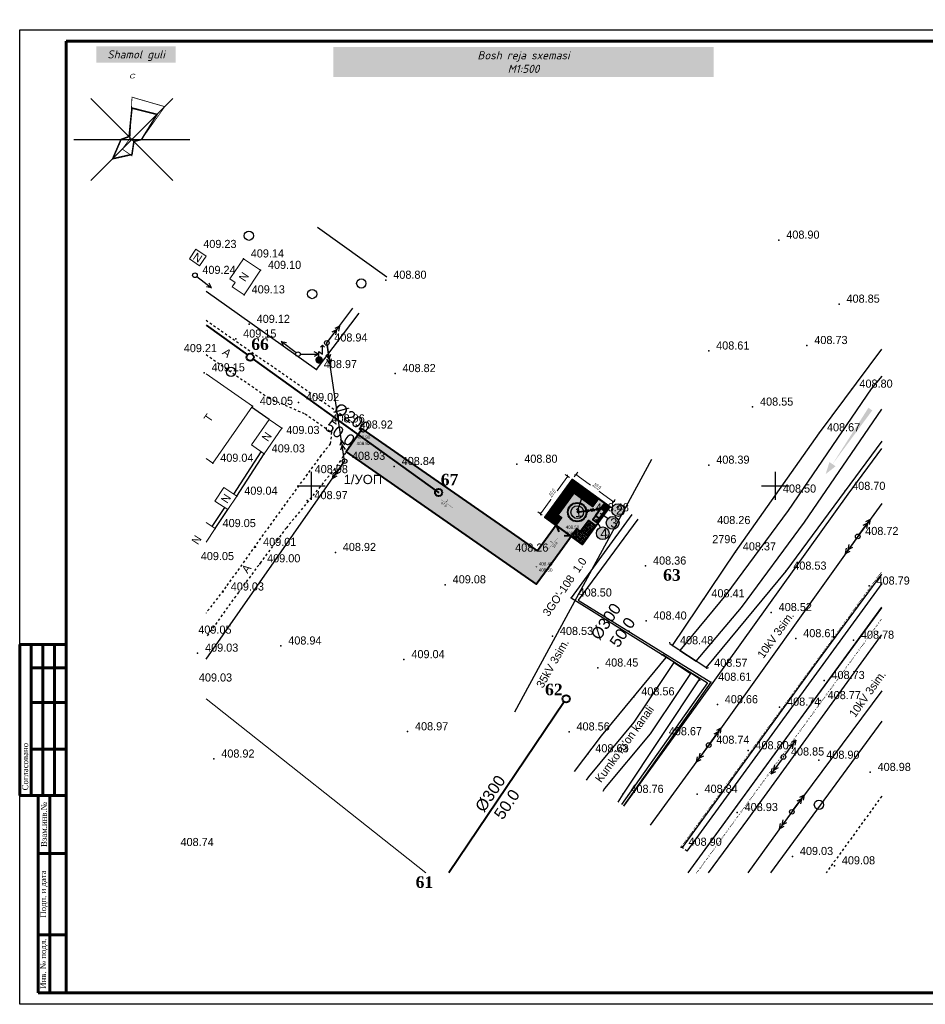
# Model space of a CAD drawing. Header units: inches. Extents: x 681 to 1301, y 5 to 429.
# Tile 1 of 10: x 681 to 1071, y 5 to 429. Entities that reach past the tile are written whole.
import ezdxf
from ezdxf.enums import TextEntityAlignment as Align

# ---------------------------------------------------------------- set-up
doc = ezdxf.new("R2010")
doc.units = ezdxf.units.IN
doc.header["$MEASUREMENT"] = 0
for name, pattern in [('PUNKTIR_3', [3, 1, -1, 1]), ('STRIH_1', [3, 2, -1]), ('Контура низ откосов  Штриховая 0.1-0.5 - - - - - - -', [0.6, 0.1, -0.5])]:
    doc.linetypes.add(name, pattern=pattern)
for name, color, linetype in [('(001) Сетка', 92, 'Continuous'), ('(004) Точки рельефа', 7, 'Continuous'), ('(007) Здания', 7, 'Continuous'), ('(022) Возд. Линии', 7, 'Continuous'), ('(025) Дорога', 7, 'Continuous'), ('(027) Гидрография', 7, 'Continuous'), ('(029) Мосты', 7, 'Continuous'), ('(038) Деревья', 7, 'Continuous'), ('(040) Ограда', 7, 'Continuous'), ('_OTKOS_', 7, 'Continuous'), ('A_ROZA', 7, 'Continuous'), ('GIDRANT UCHUN AYLANA', 7, 'Continuous'), ('kcd_tx', 7, 'Continuous'), ('V_GRADEMARKER', 7, 'Continuous'), ('V_Поверхность2_OPOR-PNT', 7, 'Continuous'), ('газопровод', 30, 'Continuous'), ('Гидрография', 5, 'Continuous'), ('кабель связи', 3, 'Continuous'), ('канализация', 22, 'Continuous'), ('Контуры', 7, 'Continuous'), ('ЛЭП', 7, 'Continuous'), ('ПГ', 7, 'Continuous'), ('Электрика', 7, 'Continuous')]:
    doc.layers.add(name, color=color, linetype=linetype)
doc.layers.add('.', color=7, linetype='Continuous', lineweight=15)
doc.styles.add('BM-431', font='txt')
doc.styles.add('D-431', font='txt')
doc.styles.add('D-432', font='txt')
doc.styles.add('D431', font='txt', dxfattribs={"height": 0.7})
doc.styles.add('ESKD1', font='arial.ttf', dxfattribs={"width": 0.5, "oblique": 15})
doc.styles.add('GOST_R', font='isocpeur.ttf', dxfattribs={"oblique": 15})
doc.styles.add('P-131', font='txt')
doc.styles.get("Standard").update_dxf_attribs({"font": 'arial.ttf'})
doc.styles.add('ГОСТ 250', font='times.ttf', dxfattribs={"height": 250})
doc.styles.add('СГЕНЕРИР_СТИЛЬ_1', font='arialbi.ttf')
doc.styles.add('СГЕНЕРИР_СТИЛЬ_2', font='arial.ttf')
doc.linetypes.add('ИК_Воздушка ------- --------', pattern='A,9,-0.6,["Z",Standard,S=1.2,R=70,X=0.6,Y=-0.65],-1', length=10.6)
doc.linetypes.add('ИК_КАБ_СВЯЗИ', pattern='A,4,["o",Standard,S=0.5,R=0,X=0,Y=-0.125],4,-2', length=10)
doc.linetypes.add('ОГРАДА_ГЛИН', pattern='A,4,["|",Standard,S=0.8,R=0,X=0,Y=-0.8],0.5,["|",Standard,S=0.8,R=0,X=0,Y=-0.8],3.5', length=8)
doc.linetypes.add('ОГРАДА_М_1М', pattern='A,2.5,["о",Standard,S=1,R=0,X=0,Y=-0.35],0.5,["0",Standard,S=0.5,R=0,X=-0.3,Y=-0.25],2.5', length=5.5)
doc.linetypes.add('ОТКОСЫ_НЕУКР', pattern='A,0.5,["|",Standard,S=1.2,R=0,X=0,Y=-1.2],1,["|",Standard,S=0.5,R=0,X=0,Y=-0.5],0.5', length=2)
doc.dimstyles.new('GENPLAN', dxfattribs={"dimtxt": 2, "dimasz": 0.8, "dimexe": 1.3, "dimexo": 1.5, "dimgap": 0.12, "dimtad": 1, "dimdec": 1, "dimlfac": 0.5, "dimzin": 0, "dimdsep": 46, "dimtxsty": 'ESKD1', "dimblk1": 'OBLIQUE', "dimblk2": 'OBLIQUE', "dimsah": 1, "dimcen": -2, "dimadec": 0, "dimazin": 0, "dimtfac": 0.75, "dimtdec": 1, "dimtix": 1, "dimtmove": 0, "dimatfit": 3, "dimfxl": 1, "dimtvp": 1.2, "dimtfill": 1, "dimlwd": 0, "dimlwe": 0, "dimarcsym": 0})

# ---------------------------------------------------------------- blocks, each defined once
blk = doc.blocks.new('Derevo')
blk.add_circle((0, 0), 0.5)
blk = doc.blocks.new('tb')
at = {"layer": 'ЛЭП', "linetype": 'Continuous'}
h = blk.add_hatch(color=256, dxfattribs=at)
edge = h.paths.add_edge_path()
edge.add_arc((-0.5, 0.5), 6.56, 0, 360)
for points in [[(-0.9, 7.1), (-0.9, 14.9), (5.4, 10.3), (5.2, 26)], [(1.7, 22.4), (5.2, 26), (8.8, 22.5)]]:
    blk.add_lwpolyline(points, dxfattribs=at)
blk = doc.blocks.new('sv')
at = {"layer": '(022) Возд. Линии'}
blk.add_circle((0, 0), 0.25, dxfattribs=at)
blk = doc.blocks.new('strela1')
at = {"layer": '(022) Возд. Линии'}
for p, q in [((-2, 0), (-1.5, 0.25)), ((0, 0), (-2, 0)), ((-2, 0), (-1.5, -0.25)), ((-1.5, 0), (-1, 0.25)), ((-1.5, 0), (-1, -0.25))]:
    blk.add_line(p, q, dxfattribs=at)
blk = doc.blocks.new('strela2')
at = {"layer": '(022) Возд. Линии'}
for p, q in [((0, 0), (2, 0)), ((1.5, 0), (1, 0.25)), ((1.5, 0), (1, -0.25)), ((2, 0), (1.5, 0.25)), ((2, 0), (1.5, -0.25))]:
    blk.add_line(p, q, dxfattribs=at)
blk = doc.blocks.new('*U15')
at = {"layer": '(022) Возд. Линии'}
for name, p, rotation in [('strela2', (0.15, 0.2), 53.97283266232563), ('strela1', (-0.15, -0.21), 54.4813364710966)]:
    blk.add_blockref(name, p, dxfattribs=dict(at, rotation=rotation))
blk = doc.blocks.new('*U16')
at = {"layer": '(022) Возд. Линии'}
for name, p, rotation in [('strela2', (0.15, 0.2), 53.79658993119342), ('strela1', (-0.15, -0.2), 53.98665504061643)]:
    blk.add_blockref(name, p, dxfattribs=dict(at, rotation=rotation))
blk = doc.blocks.new('*U17')
at = {"layer": '(022) Возд. Линии'}
for name, p, rotation in [('strela2', (0.15, 0.2), 54.48133809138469), ('strela1', (-0.15, -0.2), 53.92476149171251)]:
    blk.add_blockref(name, p, dxfattribs=dict(at, rotation=rotation))
blk = doc.blocks.new('*U20')
at = {"layer": '(022) Возд. Линии'}
for name, p, rotation in [('strela2', (-0.04, 0.25), 98.51263022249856), ('strela1', (-0.14, -0.21), 55.01654284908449)]:
    blk.add_blockref(name, p, dxfattribs=dict(at, rotation=rotation))
blk = doc.blocks.new('*U21')
at = {"layer": '(022) Возд. Линии'}
for name, p, rotation in [('strela2', (0.15, 0.2), 53.2184400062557), ('strela1', (0.04, -0.25), 98.51243309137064)]:
    blk.add_blockref(name, p, dxfattribs=dict(at, rotation=rotation))
blk = doc.blocks.new('SS')
at = {"layer": '(022) Возд. Линии'}
blk.add_circle((0, 0), 0.25, dxfattribs=at)
blk = doc.blocks.new('S2')
at = {"layer": '(022) Возд. Линии'}
for p, q in [((0, 0), (2, 0)), ((2, 0), (1.5, 0.25)), ((2, 0), (1.5, -0.25))]:
    blk.add_line(p, q, dxfattribs=at)
blk = doc.blocks.new('*U18')
at = {"layer": '(022) Возд. Линии', "rotation": 195.5140556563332}
blk.add_blockref('S2', (-0.24, -0.07), dxfattribs=at)
blk = doc.blocks.new('*U19')
at = {"layer": '(022) Возд. Линии', "rotation": 15.51405565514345}
blk.add_blockref('S2', (0.24, 0.07), dxfattribs=at)
blk = doc.blocks.new('*U14')
at = {"layer": '(022) Возд. Линии', "rotation": 232.9727290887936}
blk.add_blockref('S2', (-0.15, -0.2), dxfattribs=at)
blk = doc.blocks.new('Setka')
at = {"layer": '(001) Сетка'}
for p, q in [((0, 1.5), (0, -1.5)), ((-1.5, 0), (1.5, 0))]:
    blk.add_line(p, q, dxfattribs=at)
blk = doc.blocks.new('2223')
at = {"layer": '.', "lineweight": 40}
h = blk.add_hatch(color=256, dxfattribs=at)
h.dxf.hatch_style = 1
h.set_gradient(color1=(51, 51, 51), color2=(51, 51, 51), tint=1)
h.paths.add_polyline_path([(-7.64, -2.46), (-8.14, -3.46), (-7.14, -3.46)])
at = {"layer": 'ПГ', "lineweight": 40, "flags": 128}
for points in [[(-8.14, -2.46), (-7.14, -2.46), (-7.14, -3.46), (-8.14, -3.46), (-8.14, -2.46)], [(-8.14, -3.46), (-7.64, -2.46), (-7.14, -3.46)]]:
    blk.add_lwpolyline(points, dxfattribs=at)
blk = doc.blocks.new('*U26')
at = {"color": 7, "lineweight": 60, "ltscale": 25}
for p, q in [((-59400, 15500), (-57400, 15500)), ((-59400, 15500), (-59400, 9000)), ((-58900, 15500), (-58900, 9000)), ((-58400, 15500), (-58400, 9000)), ((-57900, 15500), (-57900, 9000)), ((-58900, 14500), (-57400, 14500)), ((-58900, 13000), (-57400, 13000)), ((-58900, 11000), (-57400, 11000)), ((-57400, 9000), (-59400, 9000)), ((-59400, 9000), (-57400, 9000)), ((-58600, 9000), (-58600, 500)), ((-58100, 9000), (-58100, 500)), ((-57400, 6500), (-58600, 6500)), ((-57400, 3000), (-58600, 3000)), ((-57400, 500), (-58600, 500))]:
    blk.add_line(p, q, dxfattribs=at)
at = {"color": 0, "ltscale": 25}
blk.add_lwpolyline([(-59400, 42000), (0, 42000), (0, 0), (-59400, 0)], close=True, dxfattribs=at)
at = {"color": 0, "lineweight": 60, "ltscale": 25}
blk.add_lwpolyline([(-57400, 41500), (-500, 41500), (-500, 500), (-57400, 500)], close=True, dxfattribs=at)
at = {"color": 0, "insert": (-2932, 396), "char_height": 250, "width": 4526.16, "attachment_point": 2, "style": 'ГОСТ 250'}
blk.add_mtext('Формат А2 (420х594)', dxfattribs=at)
at = {"layer": 'Электрика', "color": 7, "char_height": 250, "width": 2500, "attachment_point": 5, "rotation": 90, "style": 'ГОСТ 250'}
for s, insert in [('\\pi250;Согласовано', (-59158, 10117)), ('Взам.инв.№', (-58350, 7750)), ('Подп. и дата', (-58350, 4750)), ('Инв. № подл.', (-58350, 1750))]:
    blk.add_mtext(s, dxfattribs=dict(at, insert=insert))
blk = doc.blocks.new('_Oblique')
at = {"color": 0, "linetype": 'ByBlock', "lineweight": -2}
blk.add_line((-0.5, -0.5), (0.5, 0.5), dxfattribs=at)
blk = doc.blocks.new('*D51')
at = {"layer": 'Defpoints', "color": 0, "transparency": 16777216}
for p in [(918.59, 231.07), (936.35, 221.47), (934.75, 219.28)]:
    blk.add_point(p, dxfattribs=at)
at = {"layer": 'kcd_tx', "color": 0, "lineweight": 0, "transparency": 16777216}
for p, q in [((919.48, 232.28), (920.95, 234.3)), ((920.19, 233.25), (936.35, 221.47)), ((935.64, 220.49), (937.11, 222.52))]:
    blk.add_line(p, q, dxfattribs=at)
at = {"layer": 'kcd_tx', "color": 0, "lineweight": 0, "transparency": 16777216, "xscale": 0.8, "yscale": 0.8, "zscale": 0.8}
for p, rotation in [((920.19, 233.25), 143.902344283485), ((936.35, 221.47), 323.9023442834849)]:
    blk.add_blockref('_Oblique', p, dxfattribs=dict(at, rotation=rotation))
at = {"layer": 'kcd_tx', "color": 0, "transparency": 16777216, "insert": (928.94, 228.28), "char_height": 2, "attachment_point": 5, "rotation": 323.9023, "style": 'ESKD1', "bg_fill": 3, "box_fill_scale": 1.25, "bg_fill_color": 256, "bg_fill_true_color": 13158600, "bg_fill_transparency": 0}
blk.add_mtext('10.0', dxfattribs=at)
blk = doc.blocks.new('*D52')
at = {"layer": 'Defpoints', "color": 0, "transparency": 16777216}
for p in [(918.59, 231.07), (904.85, 216.33), (906.81, 214.9)]:
    blk.add_point(p, dxfattribs=at)
at = {"layer": 'kcd_tx', "color": 0, "lineweight": 0, "transparency": 16777216}
for p, q in [((916.63, 232.49), (904.85, 216.33)), ((917.38, 231.95), (915.58, 233.26)), ((905.6, 215.79), (903.8, 217.1))]:
    blk.add_line(p, q, dxfattribs=at)
at = {"layer": 'kcd_tx', "color": 0, "lineweight": 0, "transparency": 16777216, "xscale": 0.8, "yscale": 0.8, "zscale": 0.8}
for p, rotation in [((916.63, 232.49), 53.90234427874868), ((904.85, 216.33), 233.9023442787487)]:
    blk.add_blockref('_Oblique', p, dxfattribs=dict(at, rotation=rotation))
at = {"layer": 'kcd_tx', "color": 0, "transparency": 16777216, "insert": (909.82, 225.09), "char_height": 2, "attachment_point": 5, "rotation": 53.9023, "style": 'ESKD1', "bg_fill": 3, "box_fill_scale": 1.25, "bg_fill_color": 256, "bg_fill_true_color": 13158600, "bg_fill_transparency": 0}
blk.add_mtext('10.0', dxfattribs=at)
blk = doc.blocks.new('GC_ROZA1')
at = {"color": 0, "linetype": 'Continuous'}
blk.add_lwpolyline([(0, -25, 0, 0, 0), (0, 22.5, 1, 0, 0), (0, 25, 0, 0, 0)], format="xyseb", dxfattribs=at)
for points in [[(-17.6777, 17.6777), (17.6777, -17.6777)], [(-17.6777, -17.6777), (17.6777, 17.6777)], [(-25, 0), (25, 0)]]:
    blk.add_lwpolyline(points, dxfattribs=at)
at = {"color": 0, "oblique": 14.994305, "width": 1.2}
blk.add_attdef('S', text='', height=2, dxfattribs=at).set_placement((0, 26.3158), align=Align.CENTER)

msp = doc.modelspace()

# ---------------------------------------------------------------- hatches: boundary and pattern name
at = {"layer": '.', "lineweight": 40}
h = msp.add_hatch(color=256, dxfattribs=at)
h.dxf.hatch_style = 1
h.set_gradient(color1=(214, 214, 214), color2=(214, 214, 214), tint=1)
h.paths.add_polyline_path([(828.05, 252.95), (821.14, 243.01), (903.09, 186.04), (910.23, 195.83), (918.12, 206.66), (911.66, 211.37), (903.66, 200.4), (895.75, 205.89)])
h = msp.add_hatch(dxfattribs=at)
h.set_pattern_fill('TRIANG', color=3, scale=0.06, angle=1.7704)
h.set_pattern_definition([(113.9023, (922.9698, 203.1216), (-0.5682666, 0.060707), [0.28575, -0.28575]), (173.9023, (922.9698, 203.1216), (-0.336707, -0.46178), [0.28575, -0.28575]), (53.9023, (922.68567, 203.15195), (-0.23156, 0.522487), [0.28575, -0.28575])])
h.paths.add_polyline_path([(919.42, 225.41), (927.5, 219.52), (929.9, 222.82), (918.59, 231.07), (906.81, 214.9), (911.66, 211.37), (913.97, 214.54), (912.35, 215.71)])
h = msp.add_hatch(color=256, dxfattribs=at)
h.dxf.hatch_style = 1
h.set_gradient(color1=(214, 214, 214), color2=(214, 214, 214), tint=1)
h.paths.add_polyline_path([(925.9, 213.41), (929.06, 210.95), (935.25, 218.91), (930.51, 222.59), (928, 219.37), (920.11, 225.51), (912.74, 216.04), (914.32, 214.81), (911.92, 211.72), (918.23, 206.8), (920.64, 209.9), (922.22, 208.67)])
h.paths.add_polyline_path([(917.16, 217.09, -1), (925.16, 217.09, -0.166751), (924.32, 214.63), (924.32, 214.63, -0.714166)], flags=16)
h.paths.add_polyline_path([(927.73, 213.69), (928.95, 215.27), (931.41, 218.43), (932.64, 220.01), (934.22, 218.78), (932.99, 217.2), (930.53, 214.04), (929.31, 212.46)], flags=16)
h.paths.add_polyline_path([(934.55, 219.52), (953.47, 219.52), (953.47, 224.77), (934.55, 224.77)], flags=9)
h = msp.add_hatch(color=256, dxfattribs=at)
h.dxf.hatch_style = 1
h.set_gradient(color1=(204, 102, 0), color2=(51, 51, 51), tint=1, name='INVSPHERICAL')
h.paths.add_polyline_path([(916.73, 217.03, 1), (924.73, 217.03, 1)])
at = {"layer": '.'}
h = msp.add_hatch(color=256, dxfattribs=at)
h.dxf.hatch_style = 1
h.set_gradient(color1=(255, 255, 255), tint=1)
edge = h.paths.add_edge_path()
edge.add_arc((938.36, 217.94), 2.74, 0, 360)
h = msp.add_hatch(color=256, dxfattribs=at)
h.dxf.hatch_style = 1
h.set_gradient(color1=(255, 255, 255), tint=1)
edge = h.paths.add_edge_path()
edge.add_arc((920.73, 217.03), 2.74, 0, 360)
at = {"layer": '.', "lineweight": 40}
h = msp.add_hatch(color=256, dxfattribs=at)
h.dxf.hatch_style = 1
h.set_gradient(color1=(204, 102, 0), color2=(51, 51, 51), tint=1, name='CYLINDER')
h.paths.add_polyline_path([(927.4, 213.83), (929.01, 212.65), (932.55, 217.5), (930.93, 218.68)])
h = msp.add_hatch(dxfattribs=at)
h.set_pattern_fill('CROSS', color=3, scale=0.06, angle=1.7704)
h.set_pattern_definition([(53.9023, (922.9698, 203.1216), (-0.083382, 0.532325), [0.1905, -0.5715]), (143.9023, (923.1029, 203.14244), (-0.532325, -0.083382), [0.1905, -0.5715])])
h.paths.add_polyline_path([(918.12, 206.66), (920.43, 209.82), (922.05, 208.64), (925.58, 213.49), (928.81, 211.14), (922.97, 203.12)])
at = {"layer": '.'}
h = msp.add_hatch(color=256, dxfattribs=at)
h.dxf.hatch_style = 1
h.set_gradient(color1=(255, 255, 255), tint=1)
edge = h.paths.add_edge_path()
edge.add_arc((936, 212.42), 2.74, 0, 360)
h = msp.add_hatch(color=256, dxfattribs=at)
h.dxf.hatch_style = 1
h.set_gradient(color1=(255, 255, 255), tint=1)
edge = h.paths.add_edge_path()
edge.add_arc((931.73, 207.95), 2.74, 0, 360)
at = {"layer": 'Гидрография', "linetype": 'Continuous'}
msp.add_hatch(color=7, dxfattribs=at).paths.add_polyline_path([(1046.22, 262.01), (1047.87, 260.88), (1030.74, 237.71), (1032.06, 236.8), (1027.79, 233.42), (1029.42, 238.61), (1030.74, 237.71)])

# ---------------------------------------------------------------- linework, layer by layer
at = {"layer": '(004) Точки рельефа', "linetype": 'ByBlock', "lineweight": -2}
for p in [(1007.62, 334.3, 817.81), (1033.57, 306.71, 817.7), (1019.7, 288.89, 817.46), (977.4, 286.53, 817.22), (1039.13, 270.09, 817.61), (996.31, 262.36, 817.1), (1025.15, 251.29, 817.35), (977.46, 237.33, 816.78), (1036, 226.05, 817.41), (1006.16, 224.88, 816.99), (925.05, 216.86, 816.95), (929.62, 218.44, 816.52), (1041.63, 206.6, 817.43), (988.88, 199.96, 816.73), (950.2, 193.86, 816.73), (1010.63, 191.66, 817.06), (1046.5, 185.23, 817.57), (918.12, 180.1, 817), (975.35, 179.74, 816.83), (950.38, 170.17, 816.8), (1004.34, 173.82, 817.04), (910.07, 163.52, 817.06), (1014.92, 162.57, 817.22), (1039.77, 161.91, 817.56), (1050.16, 165.41, 817.69), (961.82, 159.52, 816.97), (929.56, 149.91, 816.9), (976.56, 149.82, 817.14), (1027.08, 144.53, 817.45), (978.28, 143.78, 817.21), (945.14, 137.49, 817.11), (1025.43, 135.87, 817.53), (981.11, 134.08, 817.33), (1007.96, 133.04, 817.47), (917.23, 122.38, 817.13), (956.98, 120.3, 817.35), (977.44, 116.65, 817.49), (925.33, 112.94, 817.26), (994.33, 114.26, 817.6), (1009.62, 111.57, 817.7), (1024.85, 110.18, 817.8), (1046.96, 104.92, 817.96), (940.45, 95.46, 817.52), (972.39, 95.5, 817.68), (989.68, 87.63, 817.85), (965.48, 72.68, 817.8), (1013.48, 68.69, 818.06), (1031.56, 64.67, 818.17)]:
    msp.add_point(p, dxfattribs=at)
at = {"layer": '(004) Точки рельефа'}
for p in [(776.87, 326.2, 818.28), (784.27, 321.28, 818.21), (838.28, 317.03, 817.6), (777.25, 310.71, 818.27), (779.42, 298, 818.25), (773.59, 291.68, 818.3), (812.85, 289.98, 817.88), (760, 277.12, 818.31), (808.34, 278.53, 817.94), (842.23, 276.8, 817.63), (800.66, 264.31, 818.04), (780.76, 262.67, 818.1), (793.46, 253.15, 818.05), (814.89, 251.43, 817.91), (823.78, 252.47, 817.84), (785.88, 242.19, 818.06), (763.71, 238.16, 818.08), (820.48, 238.99, 817.86), (894.71, 237.73, -0.28), (841.9, 236.75, 817.67), (804.4, 233.25, 817.96), (774.09, 223.96, 818.08), (804.31, 222.05, 817.94), (929.63, 218.44, 816.52), (764.72, 210.01, 818.09), (782.17, 201.9, 818.02), (816.52, 199.7, 817.83), (783.92, 194.82, 818), (768.24, 182.68, 818.06), (863.88, 185.77, 818.16), (793.03, 159.41, 817.88), (757.18, 156.32, 818.07), (846.09, 153.52, 818.09), (847.64, 122.44, -0.03), (764.17, 110.68, 817.85)]:
    msp.add_point(p, dxfattribs=at)
at = {"layer": '(007) Здания', "color": 252, "lineweight": 13}
for points in [[(756.4, 330.29), (753.6, 326.17), (757.99, 323.19), (760.79, 327.3)], [(776.87, 326.2), (771.1, 317.53), (773.3, 316.06), (772.05, 314.17), (777.25, 310.71), (784.27, 321.28)], [(793.46, 253.15), (785.88, 242.19), (780.42, 245.97), (788, 256.93)], [(774.09, 223.96), (770.25, 218.12), (764.63, 221.81), (768.47, 227.65)]]:
    msp.add_lwpolyline(points, close=True, dxfattribs=at)
for points in [[(760.79, 240.19), (763.71, 238.16), (780.76, 262.67), (760.79, 276.57)], [(760.79, 212.6), (764.72, 210.01), (760.79, 204.07)]]:
    msp.add_lwpolyline(points, dxfattribs=at)
at = {"layer": '(022) Возд. Линии', "color": 0, "linetype": 'Continuous'}
for points in [[(760.79, 153.7), (820.48, 238.99), (812.85, 289.98), (824.03, 304.94)], [(893.88, 130.98), (952.83, 239.92)], [(1051.92, 220.74), (1041.62, 206.59), (977.43, 116.65)], [(968.57, 61.54), (1005.85, 112.83), (1051.92, 175.77)], [(1051.92, 140.01), (1013.2, 87.88), (994.22, 61.54)], [(952.32, 82.19), (977.43, 116.65)]]:
    msp.add_lwpolyline(points, dxfattribs=at)
at = {"layer": '(022) Возд. Линии', "linetype": 'PUNKTIR_3'}
msp.add_lwpolyline([(965.64, 72.83), (968.87, 70.56)], dxfattribs=at)
at = {"layer": '(025) Дорога', "linetype": 'PUNKTIR_3'}
for points in [[(760.79, 299.71), (818.73, 259.43), (827.19, 253.55), (826.2, 251.86)], [(760.79, 284.96), (787.58, 266.35), (803.5, 259.35), (814.89, 251.43), (814.34, 246.52), (810.27, 241.41), (790.12, 213.9), (769.35, 184.79), (760.79, 173.54)], [(825.72, 251.03), (825.52, 250.69)], [(823.49, 247.22), (820.91, 242.6), (816.34, 235.78), (795.41, 210.3), (774.73, 182.46), (760.79, 163.07)], [(1051.92, 94.6), (1028.43, 62.21), (1027.94, 61.54)]]:
    msp.add_lwpolyline(points, dxfattribs=at)
at = {"layer": '(029) Мосты', "linetype": 'Continuous', "lineweight": 30}
for points in [[(977.34, 149.97), (976.55, 149.81), (960.73, 160.17), (960.57, 160.95)], [(973.66, 144.35), (973.49, 145.14), (957.67, 155.5), (956.89, 155.33)]]:
    msp.add_lwpolyline(points, dxfattribs=at)
at = {"layer": '(038) Деревья', "linetype": 'Continuous'}
msp.add_lwpolyline([(808.81, 339.9), (838.74, 318.39)], dxfattribs=at)
at = {"layer": '(040) Ограда', "linetype": 'ОГРАДА_М_1М', "flags": 128}
msp.add_lwpolyline([(760.79, 312.29), (808.34, 278.53), (826.79, 302.72)], dxfattribs=at)
at = {"layer": '(040) Ограда', "linetype": 'ОГРАДА_ГЛИН', "flags": 128}
for points in [[(788, 256.93), (780.45, 262.22)], [(772.74, 224.83), (784.54, 243.06)], [(763.4, 210.91), (768.92, 219.02)]]:
    msp.add_lwpolyline(points, dxfattribs=at)
at = {"layer": '(040) Ограда', "flags": 128}
for points in [[(774.09, 223.96), (785.88, 242.19)], [(764.72, 210.01), (770.25, 218.12)]]:
    msp.add_lwpolyline(points, dxfattribs=at)
for points in [[(911.66, 211.37), (913.97, 214.54), (912.35, 215.71), (919.42, 225.41), (927.5, 219.52), (929.9, 222.82), (934.75, 219.28), (928.81, 211.14), (925.58, 213.49), (922.05, 208.64), (920.43, 209.82), (918.12, 206.66), (911.66, 211.37)], [(933.96, 214.25), (930.69, 216.45)], [(935.85, 219.05), (932.33, 218.9)], [(930.86, 210.08), (928.8, 214.05)]]:
    msp.add_lwpolyline(points)
at = {"color": 7, "lineweight": 40}
for centre in [(779.78, 283.79), (861.02, 225.48), (915.96, 136.59)]:
    msp.add_circle(centre, 1.56, dxfattribs=at)
for centre in [(938.36, 217.94), (920.73, 217.03), (936, 212.42), (931.73, 207.95)]:
    msp.add_circle(centre, 2.74)
at = {"layer": '_OTKOS_', "linetype": 'ОТКОСЫ_НЕУКР', "ltscale": 0.5, "flags": 128}
for points in [[(961.81, 159.51), (988.87, 199.95), (1025.14, 251.28), (1051.92, 287.29)], [(1051.92, 247.64), (1010.62, 191.65), (976.14, 149.99)], [(1051.92, 186.31), (967.91, 70.93)], [(968.49, 61.54), (1051.92, 176.11)], [(919.49, 105.26), (931.14, 120.6), (959.12, 154.36)], [(973.49, 145.14), (940.44, 95.45), (938.18, 92.12)]]:
    msp.add_lwpolyline(points, dxfattribs=at)
at = {"layer": 'A_ROZA', "color": 5, "linetype": 'Continuous', "const_width": 0.333}
msp.add_lwpolyline([(728.88, 395.86), (743.02, 391.77), (733, 377.63), (729.71, 376.8), (728.88, 370.57), (724.72, 373.47), (727.7, 377.63), (728.05, 378.46)], close=True, dxfattribs=at)
at = {"layer": 'A_ROZA', "color": 1, "linetype": 'Continuous', "const_width": 0.667}
msp.add_lwpolyline([(728.88, 391.16), (739.7, 388.44), (733, 377.63), (729.71, 376.8), (728.88, 371.16), (720.56, 369.31), (724.17, 377.63), (727.63, 378.88)], close=True, dxfattribs=at)
at = {"layer": 'GIDRANT UCHUN AYLANA', "color": 2, "lineweight": 13, "flags": 128}
msp.add_lwpolyline([(760.79, 136.54), (855.57, 61.54)], dxfattribs=at)
at = {"layer": 'V_GRADEMARKER', "color": 5, "linetype": 'ByBlock', "lineweight": 30}
for points in [[(862.05, 222.44, 0.0808, 0.0808, 0), (866.03, 219.68, 0.425, 0, 0), (867.36, 218.76, 0, 0, 0)], [(912.27, 205.74, 0.0808, 0.0808, 0), (909.1, 202.08, 0.425, 0, 0), (908.04, 200.86, 0, 0, 0)]]:
    msp.add_lwpolyline(points, format="xyseb", dxfattribs=at)
at = {"layer": 'V_Поверхность2_OPOR-PNT', "color": 1, "linetype": 'ByBlock', "lineweight": 30, "const_width": 0.162}
for points in [[(824.2, 247.98), (825, 247.98)], [(824.6, 247.58), (824.6, 248.38)], [(914.24, 209.2), (915.05, 209.2)], [(914.64, 208.79), (914.64, 209.6)], [(902.67, 193.42), (903.48, 193.42)], [(903.07, 193.01), (903.07, 193.82)]]:
    msp.add_lwpolyline(points, dxfattribs=at)
at = {"layer": 'газопровод', "linetype": 'ИК_Воздушка ------- --------'}
for points in [[(944.2, 215.96), (918.1, 180.09), (918.1, 180.09), (976.85, 143.5), (939.81, 90.98)], [(946.84, 214.04), (921.14, 179.16), (978.27, 143.78), (940.62, 90.41)]]:
    msp.add_lwpolyline(points, dxfattribs=at)
at = {"layer": 'Гидрография', "color": 3, "linetype": 'Continuous'}
for points in [[(1051.92, 275.58), (1047.46, 270.16), (1011.64, 217.76), (984.81, 181.35), (964.88, 157.46), (972.02, 152.78), (991.57, 176), (1018.66, 212.77), (1051.92, 261.42)], [(924.8, 101.53), (925.8, 102.97), (945.32, 126.54), (957.62, 144.84), (962.55, 152.23), (969.58, 147.54), (964.64, 140.14), (952.1, 121.48), (932.54, 97.87), (931.71, 96.67)]]:
    msp.add_lwpolyline(points, dxfattribs=at)
at = {"layer": 'кабель связи', "linetype": 'ИК_КАБ_СВЯЗИ', "flags": 128}
for points in [[(940.78, 90.3), (973.88, 135.96), (1037.47, 224.72), (1051.92, 244.39)], [(966.05, 72.5), (1024.27, 152.65), (1051.92, 190.36)], [(977.33, 61.54), (994.23, 84.55), (1051.46, 163.5), (1051.92, 164.13)], [(1051.92, 126.97), (1004.08, 61.54)]]:
    msp.add_lwpolyline(points, dxfattribs=at)
at = {"layer": 'канализация', "lineweight": 40, "flags": 128}
for points in [[(760.79, 297.6), (778.59, 284.8)], [(781.11, 282.98), (861.02, 225.48), (861.02, 225.48)], [(915.05, 135.32), (865.46, 61.54)]]:
    msp.add_lwpolyline(points, dxfattribs=at)
at = {"layer": 'Контуры', "color": 0, "linetype": 'Контура низ откосов  Штриховая 0.1-0.5 - - - - - - -', "lineweight": 0}
for points in [[(965.47, 72.67), (1051.92, 191.4)], [(972.2, 61.54), (1051.92, 171.02)]]:
    msp.add_lwpolyline(points, dxfattribs=at)
at = {"layer": 'ПГ', "lineweight": 40}
for p, q in [((931.52, 221.64), (931.56, 221.69)), ((923.97, 214.67), (923.97, 214.67)), ((936.77, 167.64), (936.77, 167.64))]:
    msp.add_line(p, q, dxfattribs=at)
at = {"layer": 'ПГ', "lineweight": 40, "flags": 128}
for points in [[(929.9, 222.82), (927.5, 219.52), (919.42, 225.41), (912.35, 215.71), (913.97, 214.54), (903.66, 200.4), (895.75, 205.89), (828.05, 252.95), (821.14, 243.01), (903.09, 186.04), (910.23, 195.83), (920.43, 209.82), (922.05, 208.64), (925.58, 213.49), (928.81, 211.14)], [(906.81, 214.9), (918.59, 231.07), (934.75, 219.28), (922.97, 203.12), (906.81, 214.9)], [(928.58, 215.45), (930.19, 214.27), (932.55, 217.5)], [(918.12, 206.66), (920.43, 209.82), (922.05, 208.64), (925.58, 213.49), (928.81, 211.14), (922.97, 203.12), (918.12, 206.66)], [(928.58, 215.45), (930.19, 214.27), (929.01, 212.65), (927.4, 213.83), (928.58, 215.45)], [(911.66, 211.37), (912.85, 208.57)], [(918.12, 206.66), (915.13, 206.77)]]:
    msp.add_lwpolyline(points, dxfattribs=at)
at = {"layer": 'ПГ', "lineweight": 40}
for points in [[(918.59, 231.07), (934.75, 219.28), (922.97, 203.12), (906.81, 214.9)], [(930.93, 218.68), (928.58, 215.45), (928.58, 215.45), (930.93, 218.68)]]:
    msp.add_lwpolyline(points, close=True, dxfattribs=at)
at = {"layer": 'ПГ', "color": 242, "lineweight": 40, "flags": 128}
msp.add_lwpolyline([(920.73, 217.03), (931.39, 218.61)], dxfattribs=at)
at = {"layer": 'ПГ', "color": 5, "linetype": 'STRIH_1', "lineweight": 40, "ltscale": 0.8, "flags": 128}
for points in [[(924.14, 217.8), (931.34, 218.91)], [(924.3, 217.3), (931.51, 218.41)]]:
    msp.add_lwpolyline(points, dxfattribs=at)
at = {"layer": 'ПГ', "lineweight": 40, "flags": 128}
msp.add_lwpolyline([(929.12, 218.34), (929.12, 218.34)], close=True, dxfattribs=at)
at = {"layer": 'ПГ', "lineweight": 40}
msp.add_circle((920.73, 217.03), 4, dxfattribs=at)

# ---------------------------------------------------------------- block references
at = {"layer": '(001) Сетка', "xscale": 3.999999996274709, "yscale": 3.999999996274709, "zscale": 3.999999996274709}
for p in [(806.07, 228.36), (1006.07, 228.36)]:
    msp.add_blockref('Setka', p, dxfattribs=at)
at = {"layer": '(022) Возд. Линии', "xscale": 4, "yscale": 4, "zscale": 4}
for name, p in [('SS', (756.01, 319.11)), ('*U21', (812.85, 289.98)), ('sv', (812.85, 289.98)), ('SS', (800.39, 285.11)), ('*U20', (820.48, 238.99)), ('sv', (820.48, 238.99)), ('*U15', (1041.62, 206.59)), ('sv', (1041.62, 206.59)), ('*U17', (977.43, 116.65)), ('*U16', (1009.61, 111.56)), ('sv', (977.43, 116.65)), ('sv', (1009.61, 111.56)), ('*U16', (1013.2, 87.88)), ('sv', (1013.2, 87.88))]:
    msp.add_blockref(name, p, dxfattribs=at)
at = {"layer": '(022) Возд. Линии', "xscale": 3.999999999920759, "yscale": 3.999999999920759, "zscale": 3.999999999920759, "rotation": 127.0272709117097}
for name, p in [('*U18', (756.01, 319.11)), ('*U19', (800.39, 285.11)), ('*U14', (800.39, 285.11))]:
    msp.add_blockref(name, p, dxfattribs=at)
at = {"layer": '(022) Возд. Линии', "linetype": 'Continuous', "xscale": 0.25, "yscale": 0.25, "zscale": 0.25}
msp.add_blockref('tb', (809.65, 282.5), dxfattribs=at)
at = {"layer": '(038) Деревья', "linetype": 'Continuous', "xscale": 4, "yscale": 4, "zscale": 4}
for p in [(779.27, 336.16), (827.69, 315.59), (806.53, 311.02), (771.56, 277.45), (1024.89, 90.93)]:
    msp.add_blockref('Derevo', p, dxfattribs=at)
at = {"xscale": 0.01, "yscale": 0.01, "zscale": 0.01}
msp.add_blockref('*U26', (1274.5, 4.94), dxfattribs=at)
at = {"layer": 'A_ROZA'}
ref = msp.add_blockref('GC_ROZA1', (728.88, 377.63), dxfattribs=at)
ref.add_attrib('S', 'С', dxfattribs={"layer": '0', "color": 0, "height": 2, "style": 'ESKD1', "oblique": 14.9943, "width": 1.2}).set_placement((728.88, 403.94), align=Align.CENTER)
at = {"layer": 'ПГ', "lineweight": 40, "xscale": 1.999999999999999, "yscale": 1.999999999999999, "zscale": 1.999999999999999, "rotation": 53.9023442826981}
msp.add_blockref('2223', (936.56, 234.74), dxfattribs=at)

# ---------------------------------------------------------------- texts
at = {"layer": '(004) Точки рельефа', "color": 251, "lineweight": 9, "style": 'D-431'}
msp.add_text('408.26', height=3.5, dxfattribs=at).set_placement((894, 200.01))
at = {"layer": '(004) Точки рельефа', "color": 251, "linetype": 'ByBlock', "lineweight": 9, "char_height": 3.5, "style": 'D-431'}
for s, insert, attachment_point in [('408.90', (1010.82, 336.6, 817.81), 4), ('408.85', (1036.77, 309.01, 817.7), 4), ('408.73', (1022.9, 291.19, 817.46), 4), ('408.61', (980.6, 288.83, 817.22), 4), ('408.80', (1042.33, 272.39, 817.61), 4), ('408.55', (999.51, 264.66, 817.1), 4), ('408.67', (1028.35, 253.59, 817.35), 4), ('408.39', (980.66, 239.63, 816.78), 4), ('408.50', (1009.36, 227.18, 816.99), 4), ('408.70', (1039.2, 228.35, 817.41), 4), ('408.48', (928.68, 219.09, 816.95), 4), ('408.26', (981.04, 213.62, 816.52), 4), ('408.72', (1044.83, 208.9, 817.43), 4), ('2796', (978.91, 207.15, 816.52), 1), ('408.37', (992.08, 202.26, 816.73), 4), ('408.36', (953.4, 196.16, 816.73), 4), ('408.53', (1013.83, 193.96, 817.06), 4), ('408.79', (1049.7, 187.53, 817.57), 4), ('408.50', (921.32, 182.4, 817), 4), ('408.41', (978.55, 182.04, 816.83), 4), ('408.52', (1007.54, 176.12, 817.04), 4), ('408.40', (953.58, 172.47, 816.8), 4), ('408.53', (913.27, 165.82, 817.06), 4), ('408.61', (1018.12, 164.87, 817.22), 4), ('408.78', (1042.97, 164.21, 817.56), 4), ('408.48', (965.02, 161.82, 816.97), 4), ('408.45', (932.76, 152.21, 816.9), 4), ('408.57', (979.76, 152.12, 817.14), 4), ('408.73', (1030.28, 146.83, 817.45), 4), ('408.61', (981.48, 146.08, 817.21), 4), ('408.56', (948.34, 139.79, 817.11), 4), ('408.77', (1028.63, 138.17, 817.53), 4), ('408.66', (984.31, 136.38, 817.33), 4), ('408.74', (1011.16, 135.34, 817.47), 4), ('408.56', (920.43, 124.68, 817.13), 4), ('408.67', (960.18, 122.6, 817.35), 4), ('408.74', (980.64, 118.95, 817.49), 4), ('408.80', (997.53, 116.56, 817.6), 4), ('408.63', (928.53, 115.24, 817.26), 4), ('408.85', (1012.82, 113.87, 817.7), 4), ('408.90', (1028.05, 112.48, 817.8), 4), ('408.98', (1050.16, 107.22, 817.96), 4), ('408.76', (943.65, 97.76, 817.52), 4), ('408.84', (975.59, 97.8, 817.68), 4), ('408.93', (992.88, 89.93, 817.85), 4), ('408.90', (968.68, 74.98, 817.8), 4), ('409.03', (1016.68, 70.99, 818.06), 4), ('409.08', (1034.76, 66.97, 818.17), 4)]:
    msp.add_mtext(s, dxfattribs=dict(at, insert=insert, attachment_point=attachment_point))
at = {"layer": '(004) Точки рельефа', "color": 251, "lineweight": 9, "char_height": 3.5, "attachment_point": 4, "style": 'D-431'}
for s, insert in [('409.23', (759.6, 332.59, 818.47)), ('409.14', (780.07, 328.5, 818.28)), ('409.24', (759.21, 321.41, 818.47)), ('409.10', (787.47, 323.58, 818.21)), ('408.80', (841.48, 319.33, 817.6)), ('409.13', (780.45, 313.01, 818.27)), ('409.12', (782.62, 300.3, 818.25)), ('409.15', (776.79, 293.98, 818.3)), ('408.94', (816.05, 292.28, 817.88)), ('409.21', (751.21, 287.71, 818.42)), ('409.15', (763.2, 279.42, 818.31)), ('408.97', (811.54, 280.83, 817.94)), ('408.82', (845.43, 279.1, 817.63)), ('409.02', (803.86, 266.61, 818.04)), ('409.05', (783.96, 264.97, 818.1)), ('408.96', (814.86, 257.42, 817.91)), ('409.03', (795.37, 252.41, 818.05)), ('408.92', (826.98, 254.77, 817.84)), ('409.03', (789.08, 244.49, 818.06)), ('409.04', (766.91, 240.46, 818.08)), ('408.93', (823.68, 241.29, 817.86)), ('408.80', (897.91, 240.03, -0.28)), ('408.98', (807.6, 235.55, 817.96)), ('408.84', (845.1, 239.05, 817.67)), ('409.04', (777.29, 226.26, 818.08)), ('408.97', (807.51, 224.35, 817.94)), ('409.05', (767.92, 212.31, 818.09)), ('409.01', (785.37, 204.2, 818.02)), ('408.92', (819.72, 202, 817.83)), ('409.05', (758.53, 198.09, 818.11)), ('409.00', (787.12, 197.12, 818)), ('409.03', (771.44, 184.98, 818.06)), ('409.08', (867.08, 188.07, 818.16)), ('409.05', (757.46, 166.38, 818.1)), ('408.94', (796.23, 161.71, 817.88)), ('409.03', (760.38, 158.62, 818.07)), ('409.04', (849.29, 155.82, 818.09)), ('409.03', (757.71, 145.76, 818.06)), ('408.97', (850.84, 124.74, -0.03)), ('408.92', (767.37, 112.98, 817.85)), ('408.74', (749.8, 74.86, 817.49))]:
    msp.add_mtext(s, dxfattribs=dict(at, insert=insert))
at = {"layer": '(007) Здания', "color": 252, "linetype": 'Continuous', "lineweight": 13, "style": 'P-131'}
for s, rotation, p in [('N', 325.781, (757.2, 326.74)), ('N', 56.3714, (777.06, 318.46)), ('T', 55.1683, (761.85, 257.64)), ('N', 55.3225, (786.94, 249.56)), ('N', 56.6921, (769.36, 222.89)), ('N', 56.5577, (756.69, 205.1))]:
    msp.add_text(s, height=3.5, rotation=rotation, dxfattribs=at).set_placement(p, align=Align.MIDDLE_CENTER)
at = {"layer": '(022) Возд. Линии', "style": 'BM-431'}
for s, rotation, p in [('10kV 3sim.', 54.4827, (1000.93, 153.72)), ('35kV 3sim.', 60.4341, (905.92, 140.91)), ('10kV 3sim.', 54.4827, (1040.48, 128.28))]:
    msp.add_text(s, height=3.5, rotation=rotation, dxfattribs=at).set_placement(p)
at = {"layer": '(025) Дорога', "linetype": 'PUNKTIR_3', "style": 'BM-431'}
for rotation, p in [(321.1946, (767.49, 285.34)), (52.5334, (778.62, 190.37))]:
    msp.add_text('A', height=3.5, rotation=rotation, dxfattribs=at).set_placement(p)
at = {"layer": '(027) Гидрография', "color": 0, "style": 'D-432'}
msp.add_text("Kumko'rg'on kanali", height=3.5, rotation=54.1559, dxfattribs=at).set_placement((931.02, 100.19))
at = {"color": 0, "char_height": 3.5, "attachment_point": 5, "style": 'GOST_R', "bg_fill": 1, "box_fill_scale": 1.5, "bg_fill_color": 7, "bg_fill_true_color": 16777215, "bg_fill_transparency": 0}
for s, insert, width in [('Shamol guli', (730.66, 413.76), 30.6281), ('Bosh reja sxemasi\\PM1:500', (897.6, 410.99), 160.4317)]:
    msp.add_mtext(s, dxfattribs=dict(at, insert=insert, width=width))
at = {"color": 251, "lineweight": 100, "ltscale": 1.5, "true_color": 0x636466, "char_height": 5, "attachment_point": 1}
for s, width, gutter_width, insert, rotation, style in [('{\\fTimes New Roman|b1|i0|c0|p22;\\C1;66}', 21.369, 25, (780.31, 291.97, -828.2), 359.5615, 'СГЕНЕРИР_СТИЛЬ_1'), ('{\\C7;%%C200}', 25.463, 29.79, (818.31, 264.57), 324.2629, 'СГЕНЕРИР_СТИЛЬ_2'), ('{\\C7;50.0}', 25.463, 29.79, (814.49, 257.06), 324.2629, 'СГЕНЕРИР_СТИЛЬ_2'), ('{\\fTimes New Roman|b1|i0|c0|p22;\\C1;67}', 21.369, 25, (861.95, 233.56, -828.2), 359.5615, 'СГЕНЕРИР_СТИЛЬ_1'), ('{\\fTimes New Roman|b1|i0|c0|p22;\\C1;63}', 21.369, 25, (957.76, 192.5), 359.5615, 'СГЕНЕРИР_СТИЛЬ_1'), ('{\\C7;%%C300}', 25.463, 29.79, (926.17, 164.28), 55.7447, 'СГЕНЕРИР_СТИЛЬ_2'), ('{\\C7;50.0}', 25.463, 29.79, (934.3, 161.06), 55.7447, 'СГЕНЕРИР_СТИЛЬ_2'), ('{\\fTimes New Roman|b1|i0|c0|p22;\\C1;62}', 21.369, 25, (906.89, 143.13, -828.2), 359.5615, 'СГЕНЕРИР_СТИЛЬ_1'), ('{\\C7;%%C300}', 25.463, 29.79, (876.35, 90.14), 55.7447, 'СГЕНЕРИР_СТИЛЬ_2'), ('{\\C7;50.0}', 25.463, 29.79, (884.48, 86.92), 55.7447, 'СГЕНЕРИР_СТИЛЬ_2'), ('{\\fTimes New Roman|b1|i0|c0|p22;\\C1;61}', 21.369, 25, (851.13, 60.12, -828.2), 359.5615, 'СГЕНЕРИР_СТИЛЬ_1')]:
    msp.add_mtext_dynamic_manual_height_columns(s, width=width, gutter_width=gutter_width, heights=[0], dxfattribs=dict(at, insert=insert, rotation=rotation, style=style))
at = {"color": 1, "insert": (820.12, 233.12, -39883.73), "char_height": 4, "width": 20.1893, "attachment_point": 1}
msp.add_mtext('1/УОП', dxfattribs=at)
at = {"char_height": 4, "attachment_point": 1, "rotation": 1.7704}
for s, insert in [('1', (919.65, 218.96)), ('2', (937.27, 219.87)), ('3', (934.91, 214.35)), ('4', (930.65, 209.88))]:
    msp.add_mtext(s, dxfattribs=dict(at, insert=insert))
at = {"layer": 'V_GRADEMARKER', "color": 5, "linetype": 'ByBlock', "lineweight": 30, "style": 'D431'}
for s, rotation, p in [('47.5', 325.1956, (861.84, 220.72)), ('2', 325.1956, (864, 221.68)), ('2', 55.1956, (909.83, 203.57)), ('10.0', 55.1956, (910.79, 201.41))]:
    msp.add_text(s, height=1.05, rotation=rotation, dxfattribs=at).set_placement(p)
at = {"layer": 'V_Поверхность2_OPOR-PNT', "color": 1, "linetype": 'ByBlock', "lineweight": 30, "style": 'D431'}
for s, p in [('408.90', (825.68, 248.63)), ('408.50', (915.72, 209.84)), ('408.40', (904.15, 194.06))]:
    msp.add_text(s, height=1.4, dxfattribs=at).set_placement(p)
at = {"layer": 'V_Поверхность2_OPOR-PNT', "color": 7, "linetype": 'ByBlock', "lineweight": 30, "style": 'D431'}
for s, p in [('408.92', (825.68, 245.93)), ('408.36', (915.72, 207.15)), ('408.50', (904.15, 191.37))]:
    msp.add_text(s, height=1.4, dxfattribs=at).set_placement(p)
at = {"layer": 'газопровод', "color": 0, "style": 'BM-431'}
msp.add_text("3GO'-108  1.0", height=3.5, rotation=55.5035, dxfattribs=at).set_placement((908.47, 171.81))

# ---------------------------------------------------------------- next in the draw order: dimensions: what is measured, and where the dimension line sits
at = {"layer": 'kcd_tx'}
dim = msp.add_aligned_dim(p1=(918.59, 231.07), p2=(934.75, 219.28), distance=2.71, dimstyle='GENPLAN', dxfattribs=at)
dim.commit()
dim.dimension.update_dxf_attribs({"geometry": '*D51', "text_midpoint": (928.94, 228.28)})

# ---------------------------------------------------------------- next in the draw order: linework, layer by layer
at = {"layer": 'V_Поверхность2_OPOR-PNT', "color": 1, "lineweight": 30}
msp.add_lwpolyline([(920.73, 217.03), (922.68, 223.12), (927.86, 223.12)], dxfattribs=at)

# ---------------------------------------------------------------- next in the draw order: texts
at = {"layer": 'V_Поверхность2_OPOR-PNT', "color": 1, "lineweight": 30, "style": 'D431'}
msp.add_text('408.50', height=1.05, rotation=360, dxfattribs=at).set_placement((923.48, 223.6))
at = {"layer": 'V_Поверхность2_OPOR-PNT', "color": 7, "lineweight": 30, "style": 'D431'}
msp.add_text('408.36', height=1.05, rotation=360, dxfattribs=at).set_placement((923.48, 221.58))

# ---------------------------------------------------------------- next in the draw order: dimensions: what is measured, and where the dimension line sits
at = {"layer": 'kcd_tx'}
dim = msp.add_aligned_dim(p1=(918.59, 231.07), p2=(906.81, 214.9), distance=-2.43, dimstyle='GENPLAN', dxfattribs=at)
dim.commit()
dim.dimension.update_dxf_attribs({"geometry": '*D52', "text_midpoint": (909.82, 225.09)})

doc.saveas('drawing.dxf')
